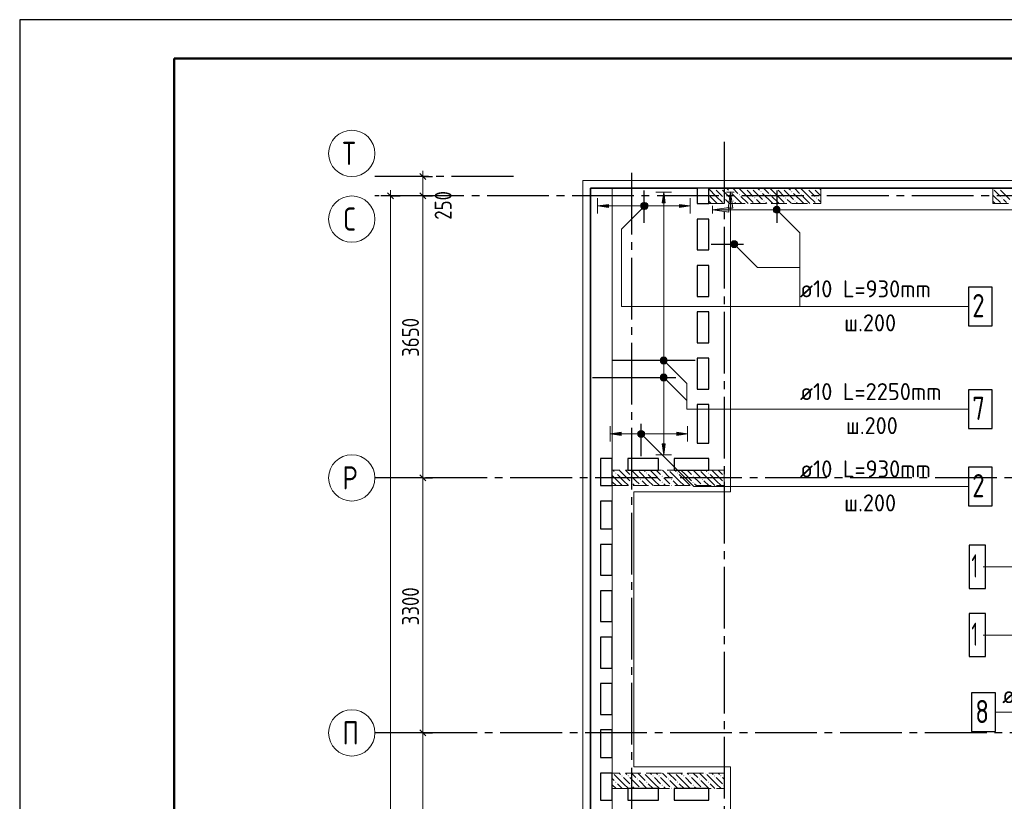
# Model space of a CAD drawing. Header units: millimetres. Extents: x 0 to 43617, y 0 to 59400.
# Tile 23 of 29: x 0 to 12752, y 49285 to 59400. Entities that reach past the tile are written whole.
import ezdxf

# ---------------------------------------------------------------- set-up
doc = ezdxf.new("R2010")
doc.units = ezdxf.units.MM
doc.linetypes.add('______2', pattern=[270, 200, -70])
doc.linetypes.add('______5', pattern=[1100, 800, -100, 100, -100])
for name, color, linetype, lineweight in [('Standard', 7, 'Continuous', 25), ('ЖБ Пилон', 180, 'Continuous', 25), ('Обрамление П-обр. равн.', 7, 'Continuous', 25), ('Оси', 40, '______5', 18), ('Позиционная метка линия выноска', 7, 'Continuous', 13), ('Позиционная метка номер позиции', 7, 'Continuous', 13), ('Фиксатор', 7, 'Continuous', 25)]:
    doc.layers.add(name, color=color, linetype=linetype, lineweight=lineweight)
doc.layers.add('ЖБ Перекрытие верхний уровень', color=7, linetype='Continuous', lineweight=25, true_color=0xe0e0ff)
doc.styles.add('GOST 2.304-81', font='txt')
doc.styles.add('ISOCPEUR', font='txt')

msp = doc.modelspace()

# ---------------------------------------------------------------- hatches: boundary and pattern name
at = {"layer": 'ЖБ Пилон', "linetype": 'Continuous', "lineweight": 18, "transparency": 33554687}
for points in [[(8924, 57137), (8927, 57133), (8924, 57130)], [(8994, 57213), (9001, 57220), (9007, 57213), (9001, 57207)], [(9074, 57213), (9081, 57220), (9087, 57213), (9081, 57207)], [(9194, 57173), (9201, 57180), (9207, 57173), (9201, 57167)], [(9314, 57133), (9321, 57140), (9327, 57133), (9321, 57127)], [(9394, 57213), (9401, 57220), (9407, 57213), (9401, 57207)], [(9474, 57213), (9481, 57220), (9487, 57213), (9481, 57207)], [(9594, 57173), (9601, 57180), (9607, 57173), (9601, 57167)], [(9714, 57133), (9721, 57140), (9727, 57133), (9721, 57127)], [(9794, 57213), (9801, 57220), (9807, 57213), (9801, 57207)], [(9874, 57213), (9881, 57220), (9887, 57213), (9881, 57207)], [(9994, 57173), (10001, 57180), (10007, 57173), (10001, 57167)], [(10114, 57133), (10121, 57140), (10127, 57133), (10121, 57127)], [(10194, 57213), (10201, 57220), (10207, 57213), (10201, 57207)], [(10274, 57213), (10281, 57220), (10287, 57213), (10281, 57207)], [(12604, 57217), (12607, 57213), (12604, 57210)], [(12674, 57213), (12681, 57220), (12687, 57213), (12681, 57207)], [(9114, 57093), (9121, 57100), (9127, 57093), (9121, 57087)], [(9234, 57053), (9241, 57060), (9247, 57053), (9241, 57047)], [(9514, 57093), (9521, 57100), (9527, 57093), (9521, 57087)], [(9634, 57053), (9641, 57060), (9647, 57053), (9641, 57047)], [(9914, 57093), (9921, 57100), (9927, 57093), (9921, 57087)], [(10034, 57053), (10041, 57060), (10047, 57053), (10041, 57047)], [(10314, 57093), (10321, 57100), (10327, 57093), (10321, 57087)], [(12714, 57093), (12721, 57100), (12727, 57093), (12721, 57087)], [(8004, 53570), (8001, 53567), (7998, 53570)], [(8404, 53570), (8401, 53567), (8398, 53570)], [(8804, 53570), (8801, 53567), (8798, 53570)], [(7714, 53533), (7721, 53540), (7727, 53533), (7721, 53527)], [(7914, 53493), (7921, 53500), (7927, 53493), (7921, 53487)], [(8034, 53453), (8041, 53460), (8047, 53453), (8041, 53447)], [(8114, 53533), (8121, 53540), (8127, 53533), (8121, 53527)], [(8314, 53493), (8321, 53500), (8327, 53493), (8321, 53487)], [(8434, 53453), (8441, 53460), (8447, 53453), (8441, 53447)], [(8514, 53533), (8521, 53540), (8527, 53533), (8521, 53527)], [(8714, 53493), (8721, 53500), (8727, 53493), (8721, 53487)], [(8834, 53453), (8841, 53460), (8847, 53453), (8841, 53447)], [(8914, 53533), (8921, 53540), (8927, 53533), (8921, 53527)], [(9114, 53493), (9121, 53500), (9124, 53497), (9124, 53490), (9121, 53487)], [(7914, 53413), (7921, 53420), (7927, 53413), (7921, 53407)], [(8034, 53373), (8041, 53380), (8047, 53373), (8044, 53370), (8038, 53370)], [(8314, 53413), (8321, 53420), (8327, 53413), (8321, 53407)], [(8434, 53373), (8441, 53380), (8447, 53373), (8444, 53370), (8438, 53370)], [(8714, 53413), (8721, 53420), (8727, 53413), (8721, 53407)], [(8834, 53373), (8841, 53380), (8847, 53373), (8844, 53370), (8838, 53370)], [(9114, 53413), (9121, 53420), (9124, 53417), (9124, 53410), (9121, 53407)], [(7684, 49650), (7681, 49647), (7678, 49650)], [(7794, 49613), (7801, 49620), (7807, 49613), (7801, 49607)], [(7874, 49613), (7881, 49620), (7887, 49613), (7881, 49607)], [(8084, 49650), (8081, 49647), (8078, 49650)], [(8194, 49613), (8201, 49620), (8207, 49613), (8201, 49607)], [(8274, 49613), (8281, 49620), (8287, 49613), (8281, 49607)], [(8484, 49650), (8481, 49647), (8478, 49650)], [(8594, 49613), (8601, 49620), (8607, 49613), (8601, 49607)], [(8674, 49613), (8681, 49620), (8687, 49613), (8681, 49607)], [(8884, 49650), (8881, 49647), (8878, 49650)], [(8994, 49613), (9001, 49620), (9007, 49613), (9001, 49607)], [(9074, 49613), (9081, 49620), (9087, 49613), (9081, 49607)], [(7714, 49533), (7721, 49540), (7727, 49533), (7721, 49527)], [(7914, 49493), (7921, 49500), (7927, 49493), (7921, 49487)], [(7994, 49573), (8001, 49580), (8007, 49573), (8001, 49567)], [(8114, 49533), (8121, 49540), (8127, 49533), (8121, 49527)], [(8314, 49493), (8321, 49500), (8327, 49493), (8321, 49487)], [(8394, 49573), (8401, 49580), (8407, 49573), (8401, 49567)], [(8514, 49533), (8521, 49540), (8527, 49533), (8521, 49527)], [(8714, 49493), (8721, 49500), (8727, 49493), (8721, 49487)], [(8794, 49573), (8801, 49580), (8807, 49573), (8801, 49567)], [(8914, 49533), (8921, 49540), (8927, 49533), (8921, 49527)], [(9114, 49493), (9121, 49500), (9124, 49497), (9124, 49490), (9121, 49487)], [(8034, 49453), (8041, 49460), (8047, 49453), (8044, 49450), (8038, 49450)], [(8434, 49453), (8441, 49460), (8447, 49453), (8444, 49450), (8438, 49450)], [(8834, 49453), (8841, 49460), (8847, 49453), (8844, 49450), (8838, 49450)]]:
    msp.add_hatch(color=7, dxfattribs=at).paths.add_polyline_path(points, flags=16)
at = {"layer": 'Обрамление П-обр. равн.', "linetype": 'Continuous', "lineweight": 13, "transparency": 33554687}
for points in [[(8360, 57030), (8340, 57170), (8320, 57030)], [(8045, 56968), (8045, 57013), (8039, 56990)], [(8045, 57013), (8061, 56951), (8061, 57029)], [(8045, 57013), (8045, 56968), (8061, 56951)], [(8061, 57029), (8084, 56945), (8084, 57035)], [(8061, 57029), (8061, 56951), (8084, 56945)], [(8084, 57035), (8084, 56945), (8107, 56951)], [(8084, 57035), (8107, 56951), (8107, 57029)], [(8107, 57029), (8107, 56951), (8123, 56968)], [(8107, 57029), (8123, 56968), (8123, 57013)], [(8123, 57013), (8123, 56968), (8129, 56990)], [(8544, 56970), (8684, 56990), (8544, 57010)], [(8295, 54770), (8385, 54770), (8379, 54793)], [(8295, 54770), (8379, 54793), (8301, 54793)], [(8301, 54748), (8385, 54770), (8295, 54770)], [(8301, 54793), (8379, 54793), (8363, 54809)], [(8301, 54793), (8363, 54809), (8318, 54809)], [(8301, 54748), (8379, 54748), (8385, 54770)], [(8318, 54731), (8379, 54748), (8301, 54748)], [(8318, 54809), (8363, 54809), (8340, 54815)], [(8318, 54731), (8363, 54731), (8379, 54748)], [(8363, 54731), (8318, 54731), (8340, 54725)], [(8010, 54063), (8026, 54001), (8026, 54079)], [(8026, 54079), (8049, 53995), (8049, 54085)], [(8026, 54079), (8026, 54001), (8049, 53995)], [(8049, 54085), (8049, 53995), (8071, 54001)], [(8049, 54085), (8071, 54001), (8071, 54079)], [(8071, 54079), (8071, 54001), (8088, 54018)], [(8071, 54079), (8088, 54018), (8088, 54063)], [(8010, 54018), (8010, 54063), (8004, 54040)], [(8010, 54063), (8010, 54018), (8026, 54001)], [(8088, 54063), (8088, 54018), (8094, 54040)], [(8509, 54020), (8649, 54040), (8509, 54060)]]:
    msp.add_hatch(color=7, dxfattribs=at).paths.add_polyline_path(points)
for points in [[(7624, 56970), (7484, 56990), (7624, 57010)], [(7789, 54020), (7649, 54040), (7789, 54060)], [(8360, 53910), (8340, 53770), (8320, 53910)]]:
    msp.add_hatch(color=7, dxfattribs=at).paths.add_polyline_path(points, flags=16)
at = {"layer": 'Позиционная метка линия выноска', "linetype": 'Continuous', "lineweight": 13, "transparency": 33554687}
msp.add_hatch(color=7, dxfattribs=at).paths.add_polyline_path([(9174, 56960), (9204, 57170), (9234, 56960)], flags=16)
msp.add_hatch(color=7, dxfattribs=at).paths.add_polyline_path([(9184, 56970), (8974, 56940), (9184, 56910)])
at = {"layer": 'Позиционная метка номер позиции', "linetype": 'Continuous', "lineweight": 13, "transparency": 33554687}
for points in [[(8126, 56958), (8062, 57022), (8051, 57001)], [(8126, 56958), (8051, 57001), (8105, 56947)], [(8105, 56947), (8051, 57001), (8051, 56979)], [(8137, 56979), (8083, 57033), (8062, 57022)], [(8137, 56979), (8062, 57022), (8126, 56958)], [(8137, 57001), (8105, 57033), (8083, 57033)], [(8137, 57001), (8083, 57033), (8137, 56979)], [(8105, 57033), (8137, 57001), (8126, 57022)], [(8105, 56947), (8051, 56979), (8083, 56947)], [(8083, 56947), (8051, 56979), (8062, 56958)], [(9761, 56951), (9793, 56983), (9772, 56972)], [(9793, 56983), (9761, 56951), (9761, 56929)], [(9793, 56983), (9761, 56929), (9815, 56983)], [(9815, 56983), (9761, 56929), (9772, 56908)], [(9815, 56983), (9772, 56908), (9836, 56972)], [(9836, 56972), (9772, 56908), (9793, 56897)], [(9836, 56972), (9793, 56897), (9847, 56951)], [(9847, 56951), (9793, 56897), (9815, 56897)], [(9847, 56951), (9815, 56897), (9847, 56929)], [(9847, 56929), (9815, 56897), (9836, 56908)], [(9211, 56506), (9243, 56538), (9222, 56527)], [(9243, 56538), (9211, 56506), (9211, 56484)], [(9243, 56538), (9211, 56484), (9265, 56538)], [(9265, 56538), (9211, 56484), (9222, 56463)], [(9265, 56538), (9222, 56463), (9286, 56527)], [(9286, 56527), (9222, 56463), (9243, 56452)], [(9286, 56527), (9243, 56452), (9297, 56506)], [(9297, 56506), (9243, 56452), (9265, 56452)], [(9297, 56506), (9265, 56452), (9297, 56484)], [(9297, 56484), (9265, 56452), (9286, 56463)], [(8297, 55001), (8329, 55033), (8308, 55022)], [(8329, 55033), (8297, 55001), (8297, 54979)], [(8329, 55033), (8297, 54979), (8352, 55033)], [(8352, 55033), (8297, 54979), (8308, 54958)], [(8352, 55033), (8308, 54958), (8372, 55022)], [(8372, 55022), (8308, 54958), (8329, 54947)], [(8372, 55022), (8329, 54947), (8383, 55001)], [(8383, 55001), (8329, 54947), (8352, 54947)], [(8383, 55001), (8352, 54947), (8383, 54979)], [(8383, 54979), (8352, 54947), (8372, 54958)], [(8297, 54781), (8329, 54813), (8308, 54802)], [(8329, 54813), (8297, 54781), (8297, 54759)], [(8329, 54813), (8297, 54759), (8352, 54813)], [(8352, 54813), (8297, 54759), (8308, 54738)], [(8352, 54813), (8308, 54738), (8372, 54802)], [(8372, 54802), (8308, 54738), (8329, 54727)], [(8372, 54802), (8329, 54727), (8383, 54781)], [(8383, 54781), (8329, 54727), (8352, 54727)], [(8383, 54781), (8352, 54727), (8383, 54759)], [(8383, 54759), (8352, 54727), (8372, 54738)], [(8006, 54051), (8038, 54083), (8017, 54072)], [(8038, 54083), (8006, 54051), (8006, 54029)], [(8038, 54083), (8006, 54029), (8060, 54083)], [(8060, 54083), (8006, 54029), (8017, 54008)], [(8060, 54083), (8017, 54008), (8081, 54072)], [(8081, 54072), (8017, 54008), (8038, 53997)], [(8081, 54072), (8038, 53997), (8092, 54051)], [(8092, 54051), (8038, 53997), (8060, 53997)], [(8092, 54051), (8060, 53997), (8092, 54029)], [(8092, 54029), (8060, 53997), (8081, 54008)]]:
    msp.add_hatch(color=7, dxfattribs=at).paths.add_polyline_path(points)

# ---------------------------------------------------------------- linework, layer by layer
at = {"layer": 'Standard', "color": 7, "linetype": 'Continuous', "lineweight": 25, "transparency": 33554687}
for p, q in [((5258, 57333), (5183, 57408)), ((4839, 57083), (4764, 57158)), ((5258, 57083), (5183, 57158)), ((7394, 28680), (7394, 57220)), ((7394, 57220), (8774, 57220)), ((8774, 57220), (8774, 57020)), ((8924, 57020), (8924, 57220)), ((8924, 57220), (22354, 57220)), ((8774, 57020), (8924, 57020)), ((8774, 56820), (8774, 56420)), ((8924, 56820), (8774, 56820)), ((8924, 56420), (8924, 56820)), ((8774, 56420), (8924, 56420)), ((8774, 56220), (8774, 55820)), ((8924, 56220), (8774, 56220)), ((8924, 55820), (8924, 56220)), ((8774, 55820), (8924, 55820)), ((8774, 55620), (8774, 55220)), ((8924, 55620), (8774, 55620)), ((8924, 55220), (8924, 55620)), ((8774, 55220), (8924, 55220)), ((8774, 55020), (8774, 54620)), ((8924, 55020), (8774, 55020)), ((8924, 54620), (8924, 55020)), ((8774, 54620), (8924, 54620)), ((8774, 54420), (8774, 53920)), ((8924, 54420), (8774, 54420)), ((8924, 53920), (8924, 54420)), ((8774, 53920), (8924, 53920)), ((7524, 53720), (7524, 53370)), ((7674, 53720), (7524, 53720)), ((7674, 53370), (7674, 53720)), ((7874, 53720), (7874, 53570)), ((8274, 53720), (7874, 53720)), ((8274, 53570), (8274, 53720)), ((8474, 53720), (8474, 53570)), ((8924, 53720), (8474, 53720)), ((8924, 53570), (8924, 53720)), ((7874, 53570), (8274, 53570)), ((8474, 53570), (8924, 53570)), ((5258, 53433), (5183, 53508)), ((7524, 53370), (7674, 53370)), ((7524, 53170), (7524, 52810)), ((7674, 53170), (7524, 53170)), ((7674, 52810), (7674, 53170)), ((7524, 52810), (7674, 52810)), ((7524, 52610), (7524, 52210)), ((7674, 52610), (7524, 52610)), ((7674, 52210), (7674, 52610)), ((7524, 52210), (7674, 52210)), ((7524, 52010), (7524, 51610)), ((7674, 52010), (7524, 52010)), ((7674, 51610), (7674, 52010)), ((7524, 51610), (7674, 51610)), ((7524, 51410), (7524, 51010)), ((7674, 51410), (7524, 51410)), ((7674, 51010), (7674, 51410)), ((7524, 51010), (7674, 51010)), ((7524, 50810), (7524, 50410)), ((7674, 50810), (7524, 50810)), ((7674, 50410), (7674, 50810)), ((7524, 50410), (7674, 50410)), ((5258, 50133), (5183, 50208)), ((7524, 50210), (7524, 49850)), ((7674, 50210), (7524, 50210)), ((7674, 49850), (7674, 50210)), ((7524, 49850), (7674, 49850)), ((7524, 49650), (7524, 49300)), ((7674, 49650), (7524, 49650)), ((7674, 49300), (7674, 49650)), ((7874, 49450), (7874, 49300)), ((8274, 49450), (7874, 49450)), ((8274, 49300), (8274, 49450)), ((8474, 49450), (8474, 49300)), ((8924, 49450), (8474, 49450)), ((8924, 49300), (8924, 49450)), ((7524, 49300), (7674, 49300)), ((7874, 49300), (8274, 49300)), ((8474, 49300), (8924, 49300))]:
    msp.add_line(p, q, dxfattribs=at)
at = {"layer": 'Standard', "color": 7, "linetype": 'Continuous', "lineweight": 13, "transparency": 33554687}
for p, q in [((5221, 57370), (5221, 57445)), ((5221, 57120), (5221, 57370)), ((4802, 57120), (4802, 57195)), ((5221, 53470), (5221, 57120)), ((5221, 50170), (5221, 53470)), ((5221, 46250), (5221, 50170))]:
    msp.add_line(p, q, dxfattribs=at)
at = {"layer": 'Standard', "color": 251, "linetype": 'Continuous', "lineweight": -3, "true_color": 0x656565, "transparency": 33554687}
for p, q in [((5221, 57370), (4700, 57370)), ((5221, 57370), (5096, 57370)), ((5221, 57370), (5346, 57370)), ((4802, 57120), (4677, 57120)), ((5221, 57120), (4700, 57120)), ((4802, 57120), (4927, 57120)), ((4802, 57120), (4802, 57120)), ((5221, 57120), (5096, 57120)), ((5221, 57120), (5346, 57120)), ((5221, 53470), (5096, 53470)), ((5221, 53470), (5346, 53470)), ((5221, 50170), (5096, 50170)), ((5221, 50170), (5346, 50170))]:
    msp.add_line(p, q, dxfattribs=at)
at = {"layer": 'Standard', "color": 7, "linetype": 'Continuous', "lineweight": 13, "transparency": 33554687}
msp.add_lwpolyline([(0, 0), (42000, 0), (42000, 59400), (0, 59400), (0, 0)], close=True, dxfattribs=at)
for points in [[(42000, 59400), (0, 59400), (0, 0), (42000, 0), (42000, 59400)], [(42000, 59400), (0, 59400), (0, 0), (42000, 0), (42000, 59400)], [(7674, 10380), (33074, 10380), (33074, 57220), (7674, 57220), (7674, 10380)], [(4802, 10630), (4802, 33448), (4802, 33448), (4802, 57120)]]:
    msp.add_lwpolyline(points, dxfattribs=at)
at = {"layer": 'Standard', "color": 7, "linetype": 'Continuous', "lineweight": 25, "transparency": 33554687}
for points in [[(42000, 59400), (0, 59400), (0, 0), (42000, 0), (42000, 59400)], [(7394, 10100), (33074, 10100), (33074, 57220), (7394, 57220), (7394, 10100)]]:
    msp.add_lwpolyline(points, dxfattribs=at)
at = {"layer": 'Standard', "color": 7, "linetype": 'Continuous', "lineweight": 50, "transparency": 33554687}
msp.add_lwpolyline([(2000, 58900), (41500, 58900), (41500, 500), (2000, 500), (2000, 58900)], close=True, dxfattribs=at)
at = {"layer": 'Standard', "color": 254, "linetype": 'Continuous', "lineweight": 18, "true_color": 0xc4c4ff, "transparency": 33554687}
msp.add_lwpolyline([(7294, 10000), (33174, 10000), (33174, 57320), (7294, 57320), (7294, 10000)], dxfattribs=at)
at = {"layer": 'Standard', "color": 251, "linetype": 'Continuous', "lineweight": -3, "true_color": 0x656565, "transparency": 33554687}
for points in [[(5221, 53470), (5204, 53470), (5204, 53470), (4700, 53470)], [(5221, 50170), (5204, 50170), (5204, 50170), (5204, 50170), (5204, 50170), (4700, 50170)]]:
    msp.add_lwpolyline(points, dxfattribs=at)
at = {"layer": 'ЖБ Перекрытие верхний уровень', "color": 7, "linetype": 'Continuous', "lineweight": 18, "transparency": 33554687}
for p, q in [((8774, 57220), (7394, 57220)), ((7394, 57220), (7394, 28680)), ((8774, 57020), (8774, 57220)), ((22354, 57220), (8924, 57220)), ((8924, 57220), (8924, 57020)), ((8924, 57020), (8774, 57020)), ((8774, 56820), (8924, 56820)), ((8774, 56420), (8774, 56820)), ((8924, 56820), (8924, 56420)), ((8924, 56420), (8774, 56420)), ((8774, 55820), (8774, 56220)), ((8774, 56220), (8924, 56220)), ((8924, 56220), (8924, 55820)), ((8924, 55820), (8774, 55820)), ((8774, 55220), (8774, 55620)), ((8774, 55620), (8924, 55620)), ((8924, 55620), (8924, 55220)), ((8924, 55220), (8774, 55220)), ((8774, 54620), (8774, 55020)), ((8774, 55020), (8924, 55020)), ((8924, 55020), (8924, 54620)), ((8924, 54620), (8774, 54620)), ((8774, 53920), (8774, 54420)), ((8774, 54420), (8924, 54420)), ((8924, 54420), (8924, 53920)), ((8924, 53920), (8774, 53920)), ((7524, 53720), (7674, 53720)), ((7524, 53370), (7524, 53720)), ((7674, 53720), (7674, 53370)), ((7874, 53570), (7874, 53720)), ((7874, 53720), (8274, 53720)), ((8274, 53720), (8274, 53570)), ((8474, 53570), (8474, 53720)), ((8474, 53720), (8924, 53720)), ((8924, 53720), (8924, 53570)), ((8274, 53570), (7874, 53570)), ((8924, 53570), (8474, 53570)), ((7674, 53370), (7524, 53370)), ((7524, 52810), (7524, 53170)), ((7524, 53170), (7674, 53170)), ((7674, 53170), (7674, 52810)), ((7674, 52810), (7524, 52810)), ((7524, 52210), (7524, 52610)), ((7524, 52610), (7674, 52610)), ((7674, 52610), (7674, 52210)), ((7674, 52210), (7524, 52210)), ((7524, 51610), (7524, 52010)), ((7524, 52010), (7674, 52010)), ((7674, 52010), (7674, 51610)), ((7674, 51610), (7524, 51610)), ((7524, 51010), (7524, 51410)), ((7524, 51410), (7674, 51410)), ((7674, 51410), (7674, 51010)), ((7674, 51010), (7524, 51010)), ((7524, 50810), (7674, 50810)), ((7524, 50410), (7524, 50810)), ((7674, 50810), (7674, 50410)), ((7674, 50410), (7524, 50410)), ((7524, 49850), (7524, 50210)), ((7524, 50210), (7674, 50210)), ((7674, 50210), (7674, 49850)), ((7674, 49850), (7524, 49850)), ((7524, 49300), (7524, 49650)), ((7524, 49650), (7674, 49650)), ((7674, 49650), (7674, 49300)), ((7874, 49300), (7874, 49450)), ((7874, 49450), (8274, 49450)), ((8274, 49450), (8274, 49300)), ((8474, 49300), (8474, 49450)), ((8474, 49450), (8924, 49450)), ((8924, 49450), (8924, 49300)), ((7674, 49300), (7524, 49300)), ((8274, 49300), (7874, 49300)), ((8924, 49300), (8474, 49300))]:
    msp.add_line(p, q, dxfattribs=at)
at = {"layer": 'ЖБ Пилон', "color": 253, "linetype": '______2', "lineweight": 13, "true_color": 0xa0a0a0, "transparency": 33554687}
for p, q in [((10374, 57220), (8924, 57220)), ((8924, 57220), (8924, 57020)), ((10374, 57020), (10374, 57220)), ((14404, 57220), (12604, 57220)), ((12604, 57220), (12604, 57020)), ((8924, 57020), (10374, 57020)), ((12604, 57020), (14404, 57020)), ((9124, 53570), (7674, 53570)), ((7674, 53570), (7674, 53370)), ((9124, 53370), (9124, 53570)), ((7674, 53370), (9124, 53370)), ((9124, 49650), (7674, 49650)), ((7674, 49650), (7674, 49450)), ((9124, 49450), (9124, 49650)), ((7674, 49450), (9124, 49450))]:
    msp.add_line(p, q, dxfattribs=at)
at = {"layer": 'ЖБ Пилон', "color": 9, "linetype": 'Continuous', "lineweight": 18, "true_color": 0xc7c7c7, "transparency": 33554687}
for p, q in [((9021, 57113), (8924, 57210)), ((9021, 57193), (9101, 57113)), ((9101, 57193), (9221, 57073)), ((9154, 57220), (9181, 57193)), ((9341, 57033), (9221, 57153)), ((9234, 57220), (9301, 57153)), ((9421, 57113), (9314, 57220)), ((9421, 57193), (9501, 57113)), ((9501, 57193), (9621, 57073)), ((9554, 57220), (9581, 57193)), ((9741, 57033), (9621, 57153)), ((9634, 57220), (9701, 57153)), ((9821, 57113), (9714, 57220)), ((9821, 57193), (9901, 57113)), ((9901, 57193), (10021, 57073)), ((9954, 57220), (9981, 57193)), ((10141, 57033), (10021, 57153)), ((10034, 57220), (10101, 57153)), ((10221, 57113), (10114, 57220)), ((10221, 57193), (10301, 57113)), ((10301, 57193), (10374, 57120)), ((10354, 57220), (10374, 57200)), ((12621, 57113), (12604, 57130)), ((12621, 57193), (12701, 57113)), ((12701, 57193), (12821, 57073)), ((8941, 57033), (8924, 57050)), ((8941, 57113), (9021, 57033)), ((8941, 57033), (8954, 57020)), ((9021, 57113), (9101, 57033)), ((9021, 57033), (9034, 57020)), ((9181, 57033), (9141, 57073)), ((9194, 57020), (9181, 57033)), ((9261, 57033), (9274, 57020)), ((9341, 57113), (9421, 57033)), ((9341, 57033), (9354, 57020)), ((9421, 57113), (9501, 57033)), ((9421, 57033), (9434, 57020)), ((9581, 57033), (9541, 57073)), ((9594, 57020), (9581, 57033)), ((9661, 57033), (9674, 57020)), ((9741, 57113), (9821, 57033)), ((9741, 57033), (9754, 57020)), ((9821, 57113), (9901, 57033)), ((9821, 57033), (9834, 57020)), ((9981, 57033), (9941, 57073)), ((9994, 57020), (9981, 57033)), ((10061, 57033), (10074, 57020)), ((10141, 57113), (10221, 57033)), ((10141, 57033), (10154, 57020)), ((10221, 57113), (10301, 57033)), ((10221, 57033), (10234, 57020)), ((10374, 57040), (10341, 57073)), ((12604, 57050), (12621, 57033)), ((12621, 57113), (12701, 57033)), ((12621, 57033), (12634, 57020)), ((12781, 57033), (12741, 57073)), ((7684, 53570), (7701, 53553)), ((7821, 53513), (7764, 53570)), ((7844, 53570), (7901, 53513)), ((7924, 53570), (8021, 53473)), ((8084, 53570), (8101, 53553)), ((8221, 53513), (8164, 53570)), ((8244, 53570), (8301, 53513)), ((8324, 53570), (8421, 53473)), ((8484, 53570), (8501, 53553)), ((8621, 53513), (8564, 53570)), ((8644, 53570), (8701, 53513)), ((8724, 53570), (8821, 53473)), ((8884, 53570), (8901, 53553)), ((9021, 53513), (8964, 53570)), ((9044, 53570), (9101, 53513)), ((7741, 53433), (7674, 53500)), ((7741, 53513), (7821, 53433)), ((7741, 53433), (7804, 53370)), ((7821, 53513), (7901, 53433)), ((7821, 53433), (7884, 53370)), ((7981, 53433), (7941, 53473)), ((8021, 53393), (7981, 53433)), ((8141, 53433), (8021, 53553)), ((8061, 53433), (8124, 53370)), ((8141, 53513), (8221, 53433)), ((8141, 53433), (8204, 53370)), ((8221, 53513), (8301, 53433)), ((8221, 53433), (8284, 53370)), ((8381, 53433), (8341, 53473)), ((8421, 53393), (8381, 53433)), ((8541, 53433), (8421, 53553)), ((8461, 53433), (8524, 53370)), ((8541, 53513), (8621, 53433)), ((8541, 53433), (8604, 53370)), ((8621, 53513), (8701, 53433)), ((8621, 53433), (8684, 53370)), ((8781, 53433), (8741, 53473)), ((8821, 53393), (8781, 53433)), ((8941, 53433), (8821, 53553)), ((8861, 53433), (8924, 53370)), ((8941, 53513), (9021, 53433)), ((8941, 53433), (9004, 53370)), ((9021, 53513), (9101, 53433)), ((9021, 53433), (9084, 53370)), ((7674, 53420), (7724, 53370)), ((7941, 53393), (7964, 53370)), ((8341, 53393), (8364, 53370)), ((8741, 53393), (8764, 53370)), ((7821, 49513), (7701, 49633)), ((7764, 49650), (7781, 49633)), ((7861, 49633), (7844, 49650)), ((7924, 49650), (7981, 49593)), ((8004, 49650), (8101, 49553)), ((8221, 49513), (8101, 49633)), ((8164, 49650), (8181, 49633)), ((8261, 49633), (8244, 49650)), ((8324, 49650), (8381, 49593)), ((8404, 49650), (8501, 49553)), ((8621, 49513), (8501, 49633)), ((8564, 49650), (8581, 49633)), ((8661, 49633), (8644, 49650)), ((8724, 49650), (8781, 49593)), ((8804, 49650), (8901, 49553)), ((9021, 49513), (8901, 49633)), ((8964, 49650), (8981, 49633)), ((9061, 49633), (9044, 49650)), ((7674, 49580), (7701, 49553)), ((7724, 49450), (7674, 49500)), ((7741, 49513), (7804, 49450)), ((7821, 49593), (7901, 49513)), ((7821, 49513), (7884, 49450)), ((7901, 49593), (8021, 49473)), ((8124, 49450), (8021, 49553)), ((8141, 49513), (8204, 49450)), ((8221, 49593), (8301, 49513)), ((8221, 49513), (8284, 49450)), ((8301, 49593), (8421, 49473)), ((8524, 49450), (8421, 49553)), ((8541, 49513), (8604, 49450)), ((8621, 49593), (8701, 49513)), ((8621, 49513), (8684, 49450)), ((8701, 49593), (8821, 49473)), ((8924, 49450), (8821, 49553)), ((8941, 49513), (9004, 49450)), ((9021, 49593), (9101, 49513)), ((9021, 49513), (9084, 49450)), ((9101, 49593), (9124, 49570)), ((7964, 49450), (7941, 49473)), ((8364, 49450), (8341, 49473)), ((8764, 49450), (8741, 49473))]:
    msp.add_line(p, q, dxfattribs=at)
at = {"layer": 'Обрамление П-обр. равн.', "color": 7, "linetype": 'Continuous', "lineweight": 25, "transparency": 33554687}
for p, q in [((8084, 57190), (8084, 56770)), ((9804, 57190), (9804, 56770)), ((8954, 56495), (9374, 56495)), ((8749, 54990), (7669, 54990)), ((7419, 54770), (8499, 54770)), ((8049, 53750), (8049, 54170))]:
    msp.add_line(p, q, dxfattribs=at)
at = {"layer": 'Обрамление П-обр. равн.', "color": 251, "linetype": 'Continuous', "lineweight": 13, "true_color": 0x494949, "transparency": 33554687}
for p, q in [((8340, 57170), (8240, 57170)), ((8340, 57170), (8320, 57030)), ((8360, 57030), (8340, 57170)), ((8340, 57170), (8440, 57170)), ((8340, 57170), (8340, 57170)), ((7484, 56990), (7484, 57090)), ((7484, 56990), (7624, 57010)), ((7624, 57010), (7624, 56970)), ((8084, 57035), (8084, 57035)), ((8320, 57030), (8360, 57030)), ((8340, 54800), (8340, 57030)), ((8684, 56990), (8544, 57010)), ((8544, 57010), (8544, 56970)), ((8684, 56990), (8684, 57090)), ((7624, 56970), (7484, 56990)), ((7484, 56990), (7484, 56890)), ((7484, 56990), (7484, 56990)), ((7624, 56990), (8054, 56990)), ((8084, 56945), (8084, 56945)), ((8114, 56990), (8544, 56990)), ((8544, 56970), (8684, 56990)), ((8684, 56990), (8684, 56890)), ((8684, 56990), (8684, 56990)), ((8295, 54770), (8295, 54770)), ((8340, 53910), (8340, 54740)), ((8385, 54770), (8385, 54770)), ((7649, 54040), (7649, 54140)), ((8049, 54085), (8049, 54085)), ((8649, 54040), (8649, 54140)), ((7649, 54040), (7789, 54060)), ((7789, 54020), (7649, 54040)), ((7649, 54040), (7649, 53940)), ((7649, 54040), (7649, 54040)), ((7789, 54060), (7789, 54020)), ((7789, 54040), (8019, 54040)), ((8049, 53995), (8049, 53995)), ((8079, 54040), (8509, 54040)), ((8649, 54040), (8509, 54060)), ((8509, 54060), (8509, 54020)), ((8509, 54020), (8649, 54040)), ((8649, 54040), (8649, 53940)), ((8649, 54040), (8649, 54040)), ((8340, 53770), (8320, 53910)), ((8320, 53910), (8360, 53910)), ((8360, 53910), (8340, 53770)), ((8340, 53770), (8240, 53770)), ((8340, 53770), (8440, 53770)), ((8340, 53770), (8340, 53770))]:
    msp.add_line(p, q, dxfattribs=at)
at = {"layer": 'Обрамление П-обр. равн.', "color": 7, "linetype": 'Continuous', "lineweight": 25, "transparency": 33554687}
for points in [[(12286, 55440), (12596, 55440), (12596, 55940), (12286, 55940), (12286, 55440)], [(12286, 54110), (12596, 54110), (12596, 54610), (12286, 54610), (12286, 54110)], [(12286, 53110), (12596, 53110), (12596, 53610), (12286, 53610), (12286, 53110)]]:
    msp.add_lwpolyline(points, dxfattribs=at)
at = {"layer": 'Обрамление П-обр. равн.', "color": 251, "linetype": 'Continuous', "lineweight": 13, "true_color": 0x494949, "transparency": 33554687}
for centre in [(8084, 56990), (8340, 54770), (8049, 54040)]:
    msp.add_circle(centre, 45, dxfattribs=at)
at = {"layer": 'Оси', "color": 8, "linetype": '______5', "lineweight": -3, "transparency": 33554687}
for p, q in [((9124, 57820), (9124, 7100)), ((7924, 57420), (7924, 7100)), ((6394, 57370), (4600, 57370)), ((23354, 57120), (4600, 57120)), ((22554, 53470), (4600, 53470)), ((26824, 50170), (4600, 50170))]:
    msp.add_line(p, q, dxfattribs=at)
at = {"layer": 'Оси', "color": 7, "linetype": 'Continuous', "lineweight": 13, "transparency": 33554687}
for centre in [(4300, 57670), (4300, 56820), (4300, 53470), (4300, 50170)]:
    msp.add_circle(centre, 300, dxfattribs=at)
at = {"layer": 'Позиционная метка линия выноска', "color": 251, "linetype": 'Continuous', "lineweight": 13, "true_color": 0x494949, "transparency": 33554687}
for p, q in [((9154, 57170), (9254, 57170)), ((9174, 56960), (9204, 57170)), ((9204, 57170), (9204, 57170)), ((9204, 57170), (9204, 57170)), ((9204, 57170), (9204, 57170)), ((9204, 57170), (9234, 56960)), ((8974, 56990), (8974, 56890)), ((9184, 56970), (8974, 56940)), ((8974, 56940), (8974, 56940)), ((8974, 56940), (8974, 56940)), ((8974, 56940), (8974, 56940)), ((8974, 56940), (9184, 56910)), ((9234, 56960), (9174, 56960)), ((9184, 56910), (9184, 56970)), ((9184, 56940), (9199, 56940)), ((9204, 56960), (9204, 56945))]:
    msp.add_line(p, q, dxfattribs=at)
for points in [[(9204, 57170), (9204, 53290), (7954, 53290), (7954, 49730), (9204, 49730), (9204, 42770), (7954, 42770), (7954, 39210), (9204, 39210), (9204, 32250), (7954, 32250), (7954, 29310), (9204, 29310), (9204, 22590), (7954, 22590), (7954, 21275)], [(21744, 32516), (21744, 42500), (21744, 50000), (21744, 56940), (16064, 56940), (16064, 56340), (14464, 56340), (14464, 56940), (8974, 56940)]]:
    msp.add_lwpolyline(points, dxfattribs=at)
at = {"layer": 'Позиционная метка номер позиции', "color": 7, "linetype": 'Continuous', "lineweight": 13, "transparency": 33554687}
for p, q in [((8062, 57022), (8062, 57022)), ((8126, 57022), (8126, 57022)), ((8062, 56958), (8062, 56958)), ((8126, 56958), (8126, 56958)), ((9772, 56972), (9772, 56972)), ((9772, 56908), (9772, 56908)), ((9836, 56972), (9836, 56972)), ((9836, 56908), (9836, 56908)), ((9222, 56527), (9222, 56527)), ((9286, 56527), (9286, 56527)), ((9222, 56463), (9222, 56463)), ((9286, 56463), (9286, 56463)), ((8308, 55022), (8308, 55022)), ((8372, 55022), (8372, 55022)), ((8308, 54958), (8308, 54958)), ((8372, 54958), (8372, 54958)), ((8308, 54802), (8308, 54802)), ((8308, 54738), (8308, 54738)), ((8372, 54802), (8372, 54802)), ((8372, 54738), (8372, 54738)), ((8017, 54072), (8017, 54072)), ((8081, 54072), (8081, 54072)), ((8017, 54008), (8017, 54008)), ((8081, 54008), (8081, 54008)), ((12476, 52320), (15808, 52320)), ((12476, 52320), (15808, 52320))]:
    msp.add_line(p, q, dxfattribs=at)
for points in [[(8094, 56990), (7794, 56690), (7794, 55690), (12286, 55690)], [(9804, 56940), (10104, 56640), (10104, 55690), (12286, 55690)], [(9254, 56495), (9554, 56195), (10104, 56195), (10104, 55690), (12286, 55690)], [(8340, 54990), (8640, 54690), (8640, 54360), (12286, 54360)], [(8340, 54770), (8640, 54470), (8640, 54360), (12286, 54360)], [(8049, 54040), (8729, 53360), (12286, 53360)], [(12476, 51437), (15436, 51437), (15436, 52434)], [(12476, 51437), (15436, 51437), (15436, 52434)], [(15522, 50693), (15522, 50437), (12636, 50437)], [(15522, 50693), (15522, 50437), (12636, 50437)]]:
    msp.add_lwpolyline(points, dxfattribs=at)
at = {"layer": 'Позиционная метка номер позиции', "color": 7, "linetype": 'Continuous', "lineweight": 25, "transparency": 33554687}
for points in [[(12296, 52040), (12506, 52040), (12506, 52600), (12296, 52600), (12296, 52040)], [(12296, 52040), (12506, 52040), (12506, 52600), (12296, 52600), (12296, 52040)], [(12296, 51157), (12506, 51157), (12506, 51717), (12296, 51717), (12296, 51157)], [(12296, 51157), (12506, 51157), (12506, 51717), (12296, 51717), (12296, 51157)]]:
    msp.add_lwpolyline(points, dxfattribs=at)
at = {"layer": 'Позиционная метка номер позиции', "color": 7, "linetype": 'Continuous', "lineweight": 13, "transparency": 33554687}
for centre in [(8094, 56990), (9804, 56940), (9254, 56495), (8340, 54990), (8340, 54770), (8049, 54040)]:
    msp.add_circle(centre, 45, dxfattribs=at)
at = {"layer": 'Фиксатор', "color": 7, "linetype": 'Continuous', "lineweight": 25, "transparency": 33554687}
msp.add_lwpolyline([(12326, 50187), (12636, 50187), (12636, 50687), (12326, 50687), (12326, 50187)], dxfattribs=at)

# ---------------------------------------------------------------- texts
at = {"layer": 'Standard', "color": 7, "linetype": 'Continuous', "lineweight": 25, "transparency": 33554687, "char_height": 220, "attachment_point": 7, "rotation": 90, "style": 'GOST 2.304-81'}
for s, insert, width in [('250', (5594, 56811), 516.39), ('3650', (5171, 55037), 641.48), ('3300', (5171, 51562), 641.48)]:
    msp.add_mtext(s, dxfattribs=dict(at, insert=insert, width=width))
at = {"layer": 'Обрамление П-обр. равн.', "color": 7, "linetype": 'Continuous', "lineweight": 13, "transparency": 33554687, "attachment_point": 7, "style": 'ISOCPEUR'}
for s, insert, char_height, width in [('\\W0.96;ø10 L=930mm ', (10106, 55807), 220, 1996.29), ('\\W0.78;2', (12336, 55550), 300, 326.41), ('\\W0.95;ш.200 ', (10678, 55367), 220, 962.12), ('\\W0.96;ø10 L=2250mm ', (10106, 54477), 220, 2150.52), ('\\W0.78;7', (12336, 54220), 300, 326.41), ('\\W0.95;ш.200 ', (10700, 54037), 220, 962.12), ('\\W0.96;ø10 L=930mm ', (10106, 53477), 220, 1996.29), ('\\W0.78;2', (12336, 53220), 300, 326.41), ('\\W0.95;ш.200 ', (10678, 53037), 220, 962.12)]:
    msp.add_mtext(s, dxfattribs=dict(at, insert=insert, char_height=char_height, width=width))
at = {"layer": 'Оси', "color": 7, "linetype": 'Continuous', "lineweight": 25, "transparency": 33554687, "char_height": 300, "attachment_point": 7, "style": 'ISOCPEUR'}
for s, insert, width in [('\\W0.80;Т', (4180, 57520), 359.83), ('\\W0.78;С', (4195, 56670), 326.41), ('\\W0.80;Р', (4180, 53320), 359.83), ('\\W0.80;П', (4180, 50020), 359.83)]:
    msp.add_mtext(s, dxfattribs=dict(at, insert=insert, width=width))
at = {"layer": 'Позиционная метка номер позиции', "color": 7, "linetype": 'Continuous', "lineweight": 25, "transparency": 33554687, "char_height": 300, "width": 233.34, "attachment_point": 7, "style": 'ISOCPEUR'}
for insert in [(12326, 52180), (12326, 52180), (12326, 51297), (12326, 51297)]:
    msp.add_mtext('\\W0.56;1', dxfattribs=dict(at, insert=insert))
at = {"layer": 'Фиксатор', "color": 7, "linetype": 'Continuous', "lineweight": 13, "transparency": 33554687, "attachment_point": 7, "style": 'ISOCPEUR'}
for s, insert, char_height, width in [('\\W0.98;ø8 L=785mm ', (12725, 50554), 220, 1888.53), ('\\W0.78;8', (12376, 50297), 300, 326.41)]:
    msp.add_mtext(s, dxfattribs=dict(at, insert=insert, char_height=char_height, width=width))

doc.saveas('drawing.dxf')
